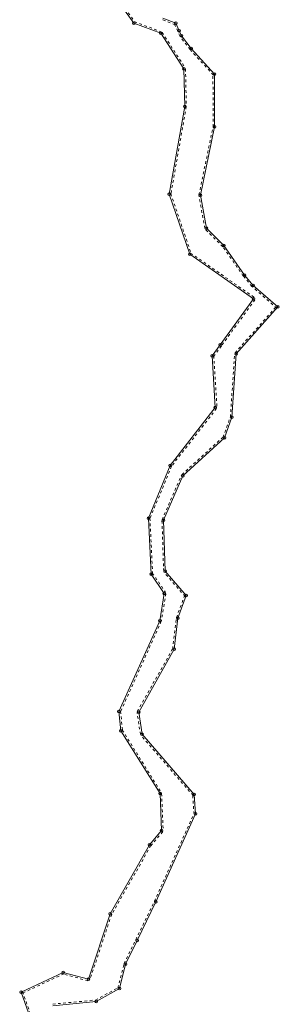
# Model space of a CAD drawing. Header units: metres. Extents: x 8374691 to 8380066, y 5527632 to 5531540.
# Tile 150 of 171: x 8378433 to 8378482, y 5527848 to 5528033. Entities that reach past the tile are written whole.
import ezdxf

# ---------------------------------------------------------------- set-up
doc = ezdxf.new("R2010")
doc.units = ezdxf.units.M
doc.header["$MEASUREMENT"] = 0
doc.linetypes.add('0.5_0.5', pattern=[1, 0.5, -0.5])
doc.linetypes.add('219-500', pattern=[0])
doc.layers.get('0').update_dxf_attribs({"color": 2, "linetype": 'CONTINUOUS', "lineweight": 5})
for name, color, linetype in [('202-punkt graniczny', 7, 'CONTINUOUS'), ('218-Granica użytku po granicy działki', 7, 'CONTINUOUS'), ('219-działka ewidencyjna', 7, 'CONTINUOUS')]:
    doc.layers.add(name, color=color, linetype=linetype)

# ---------------------------------------------------------------- blocks, each defined once
blk = doc.blocks.new('202')
at = {"color": 0, "linetype": 'Continuous', "lineweight": 0}
blk.add_circle((0, 0), 0.25, dxfattribs=at)

msp = doc.modelspace()

# ---------------------------------------------------------------- linework, layer by layer
at = {"layer": '218-Granica użytku po granicy działki', "color": 3, "linetype": '0.5_0.5', "lineweight": 18}
for p, q in [((8378448.1742, 5528041.4243), (8378454.6842, 5528032.2943)), ((8378454.545, 5528032.4011), (8378454.545, 5528032.4011)), ((8378454.545, 5528032.4011), (8378454.545, 5528032.4011)), ((8378454.545, 5528032.4011), (8378459.605, 5528030.5111)), ((8378454.6842, 5528032.2943), (8378454.6842, 5528032.2943)), ((8378454.6842, 5528032.2943), (8378454.6842, 5528032.2943)), ((8378462.2344, 5528031.8492), (8378459.7844, 5528032.7692)), ((8378459.7844, 5528032.7692), (8378459.7844, 5528032.7692)), ((8378459.7844, 5528032.7692), (8378459.7844, 5528032.7692)), ((8378459.605, 5528030.5111), (8378459.605, 5528030.5111)), ((8378459.605, 5528030.5111), (8378459.605, 5528030.5111)), ((8378459.7511, 5528030.3941), (8378459.7511, 5528030.3941)), ((8378459.7511, 5528030.3941), (8378459.7511, 5528030.3941)), ((8378459.7511, 5528030.3941), (8378464.1111, 5528023.7241)), ((8378462.7067, 5528030.5961), (8378462.0667, 5528032.0061)), ((8378462.0667, 5528032.0061), (8378462.0667, 5528032.0061)), ((8378462.0667, 5528032.0061), (8378462.0667, 5528032.0061)), ((8378462.2344, 5528031.8492), (8378462.2344, 5528031.8492)), ((8378462.2344, 5528031.8492), (8378462.2344, 5528031.8492)), ((8378463.1261, 5528029.6576), (8378462.7061, 5528030.5976)), ((8378462.7061, 5528030.5976), (8378462.7061, 5528030.5976)), ((8378462.7061, 5528030.5976), (8378462.7061, 5528030.5976)), ((8378462.7067, 5528030.5961), (8378462.7067, 5528030.5961)), ((8378462.7067, 5528030.5961), (8378462.7067, 5528030.5961)), ((8378463.1261, 5528029.6576), (8378463.1261, 5528029.6576)), ((8378463.1261, 5528029.6576), (8378463.1261, 5528029.6576)), ((8378465.0015, 5528027.1879), (8378463.1615, 5528029.5979)), ((8378463.1615, 5528029.5979), (8378463.1615, 5528029.5979)), ((8378463.1615, 5528029.5979), (8378463.1615, 5528029.5979)), ((8378465.0015, 5528027.1879), (8378465.0015, 5528027.1879)), ((8378465.0015, 5528027.1879), (8378465.0015, 5528027.1879)), ((8378469.3986, 5528022.3775), (8378465.0186, 5528027.1675)), ((8378465.0186, 5528027.1675), (8378465.0186, 5528027.1675)), ((8378465.0186, 5528027.1675), (8378465.0186, 5528027.1675)), ((8378464.1111, 5528023.7241), (8378464.1111, 5528023.7241)), ((8378464.1111, 5528023.7241), (8378464.1111, 5528023.7241)), ((8378464.16, 5528023.566), (8378464.16, 5528023.566)), ((8378464.16, 5528023.566), (8378464.16, 5528023.566)), ((8378464.16, 5528023.566), (8378464.3, 5528016.506)), ((8378469.33, 5528012.6597), (8378469.32, 5528022.5797)), ((8378469.32, 5528022.5797), (8378469.32, 5528022.5797)), ((8378469.32, 5528022.5797), (8378469.32, 5528022.5797)), ((8378469.3986, 5528022.3775), (8378469.3986, 5528022.3775)), ((8378469.3986, 5528022.3775), (8378469.3986, 5528022.3775)), ((8378464.2955, 5528016.4481), (8378461.3955, 5527999.9581)), ((8378464.2955, 5528016.4481), (8378464.2955, 5528016.4481)), ((8378464.2955, 5528016.4481), (8378464.2955, 5528016.4481)), ((8378464.3, 5528016.506), (8378464.3, 5528016.506)), ((8378464.3, 5528016.506), (8378464.3, 5528016.506)), ((8378466.6763, 5527999.8609), (8378469.3363, 5528012.7209)), ((8378469.33, 5528012.6597), (8378469.33, 5528012.6597)), ((8378469.33, 5528012.6597), (8378469.33, 5528012.6597)), ((8378469.3363, 5528012.7209), (8378469.3363, 5528012.7209)), ((8378469.3363, 5528012.7209), (8378469.3363, 5528012.7209)), ((8378461.3841, 5528000.1069), (8378461.3841, 5528000.1069)), ((8378461.3841, 5528000.1069), (8378461.3841, 5528000.1069)), ((8378461.3841, 5528000.1069), (8378465.2341, 5527988.8069)), ((8378461.3955, 5527999.9581), (8378461.3955, 5527999.9581)), ((8378461.3955, 5527999.9581), (8378461.3955, 5527999.9581)), ((8378467.7848, 5527993.5769), (8378466.6748, 5527999.7469)), ((8378466.6748, 5527999.7469), (8378466.6748, 5527999.7469)), ((8378466.6748, 5527999.7469), (8378466.6748, 5527999.7469)), ((8378466.6763, 5527999.8609), (8378466.6763, 5527999.8609)), ((8378466.6763, 5527999.8609), (8378466.6763, 5527999.8609)), ((8378467.7848, 5527993.5769), (8378467.7848, 5527993.5769)), ((8378467.7848, 5527993.5769), (8378467.7848, 5527993.5769)), ((8378471.1788, 5527990.137), (8378467.8688, 5527993.417)), ((8378467.8688, 5527993.417), (8378467.8688, 5527993.417)), ((8378467.8688, 5527993.417), (8378467.8688, 5527993.417)), ((8378475.024, 5527984.6184), (8378471.144, 5527990.1784)), ((8378471.144, 5527990.1784), (8378471.144, 5527990.1784)), ((8378471.144, 5527990.1784), (8378471.144, 5527990.1784)), ((8378471.1788, 5527990.137), (8378471.1788, 5527990.137)), ((8378471.1788, 5527990.137), (8378471.1788, 5527990.137)), ((8378465.1216, 5527988.956), (8378465.1216, 5527988.956)), ((8378465.1216, 5527988.956), (8378465.1216, 5527988.956)), ((8378465.1216, 5527988.956), (8378477.1316, 5527980.586)), ((8378465.2341, 5527988.8069), (8378465.2341, 5527988.8069)), ((8378465.2341, 5527988.8069), (8378465.2341, 5527988.8069)), ((8378475.024, 5527984.6184), (8378475.024, 5527984.6184)), ((8378475.024, 5527984.6184), (8378475.024, 5527984.6184)), ((8378476.6505, 5527982.6865), (8378475.0405, 5527984.5965)), ((8378475.0405, 5527984.5965), (8378475.0405, 5527984.5965)), ((8378475.0405, 5527984.5965), (8378475.0405, 5527984.5965)), ((8378476.6505, 5527982.6865), (8378476.6505, 5527982.6865)), ((8378476.6505, 5527982.6865), (8378476.6505, 5527982.6865)), ((8378481.3429, 5527978.5938), (8378476.6829, 5527982.6538)), ((8378476.6829, 5527982.6538), (8378476.6829, 5527982.6538)), ((8378476.6829, 5527982.6538), (8378476.6829, 5527982.6538)), ((8378477.1316, 5527980.586), (8378477.1316, 5527980.586)), ((8378477.1316, 5527980.586), (8378477.1316, 5527980.586)), ((8378477.2024, 5527980.1633), (8378470.9024, 5527971.5133)), ((8378473.4659, 5527970.1892), (8378481.3159, 5527979.0192)), ((8378477.2024, 5527980.1633), (8378477.2024, 5527980.1633)), ((8378477.2024, 5527980.1633), (8378477.2024, 5527980.1633)), ((8378481.3159, 5527979.0192), (8378481.3159, 5527979.0192)), ((8378481.3159, 5527979.0192), (8378481.3159, 5527979.0192)), ((8378481.3429, 5527978.5938), (8378481.3429, 5527978.5938)), ((8378481.3429, 5527978.5938), (8378481.3429, 5527978.5938)), ((8378470.9027, 5527971.5139), (8378469.4227, 5527969.4739)), ((8378470.9024, 5527971.5133), (8378470.9024, 5527971.5133)), ((8378470.9024, 5527971.5133), (8378470.9024, 5527971.5133)), ((8378470.9027, 5527971.5139), (8378470.9027, 5527971.5139)), ((8378470.9027, 5527971.5139), (8378470.9027, 5527971.5139)), ((8378469.4227, 5527969.4739), (8378469.4227, 5527969.4739)), ((8378469.4227, 5527969.4739), (8378469.4227, 5527969.4739)), ((8378469.4794, 5527969.668), (8378469.4794, 5527969.668)), ((8378469.4794, 5527969.668), (8378469.4794, 5527969.668)), ((8378469.4794, 5527969.668), (8378470.0594, 5527959.948)), ((8378472.5906, 5527958.1301), (8378473.3906, 5527970.0101)), ((8378473.3906, 5527970.0101), (8378473.3906, 5527970.0101)), ((8378473.3906, 5527970.0101), (8378473.3906, 5527970.0101)), ((8378473.4659, 5527970.1892), (8378473.4659, 5527970.1892)), ((8378473.4659, 5527970.1892), (8378473.4659, 5527970.1892)), ((8378470.0594, 5527959.948), (8378470.0594, 5527959.948)), ((8378470.0594, 5527959.948), (8378470.0594, 5527959.948)), ((8378469.9964, 5527959.7455), (8378461.4764, 5527948.8355)), ((8378469.9964, 5527959.7455), (8378469.9964, 5527959.7455)), ((8378469.9964, 5527959.7455), (8378469.9964, 5527959.7455)), ((8378471.198, 5527954.3223), (8378472.608, 5527958.2123)), ((8378472.5906, 5527958.1301), (8378472.5906, 5527958.1301)), ((8378472.5906, 5527958.1301), (8378472.5906, 5527958.1301)), ((8378472.608, 5527958.2123), (8378472.608, 5527958.2123)), ((8378472.608, 5527958.2123), (8378472.608, 5527958.2123)), ((8378463.4578, 5527947.3117), (8378471.2778, 5527954.4417)), ((8378471.2778, 5527954.4417), (8378471.2778, 5527954.4417)), ((8378471.2778, 5527954.4417), (8378471.2778, 5527954.4417)), ((8378471.198, 5527954.3223), (8378471.198, 5527954.3223)), ((8378471.198, 5527954.3223), (8378471.198, 5527954.3223)), ((8378461.5175, 5527948.906), (8378457.4475, 5527939.006)), ((8378461.4764, 5527948.8355), (8378461.4764, 5527948.8355)), ((8378461.4764, 5527948.8355), (8378461.4764, 5527948.8355)), ((8378461.5175, 5527948.906), (8378461.5175, 5527948.906)), ((8378461.5175, 5527948.906), (8378461.5175, 5527948.906)), ((8378459.7549, 5527938.8597), (8378463.3849, 5527947.2097)), ((8378463.3849, 5527947.2097), (8378463.3849, 5527947.2097)), ((8378463.3849, 5527947.2097), (8378463.3849, 5527947.2097)), ((8378463.4578, 5527947.3117), (8378463.4578, 5527947.3117)), ((8378463.4578, 5527947.3117), (8378463.4578, 5527947.3117)), ((8378457.4475, 5527939.006), (8378457.4475, 5527939.006)), ((8378457.4475, 5527939.006), (8378457.4475, 5527939.006)), ((8378457.4697, 5527939.1344), (8378457.4697, 5527939.1344)), ((8378457.4697, 5527939.1344), (8378457.4697, 5527939.1344)), ((8378457.4697, 5527939.1344), (8378457.9697, 5527928.6644)), ((8378460.0503, 5527929.1601), (8378459.7303, 5527938.7301)), ((8378459.7303, 5527938.7301), (8378459.7303, 5527938.7301)), ((8378459.7303, 5527938.7301), (8378459.7303, 5527938.7301)), ((8378459.7549, 5527938.8597), (8378459.7549, 5527938.8597)), ((8378459.7549, 5527938.8597), (8378459.7549, 5527938.8597)), ((8378457.9172, 5527928.8198), (8378457.9172, 5527928.8198)), ((8378457.9172, 5527928.8198), (8378457.9172, 5527928.8198)), ((8378457.9172, 5527928.8198), (8378460.4172, 5527925.1798)), ((8378457.9697, 5527928.6644), (8378457.9697, 5527928.6644)), ((8378457.9697, 5527928.6644), (8378457.9697, 5527928.6644)), ((8378460.0503, 5527929.1601), (8378460.0503, 5527929.1601)), ((8378460.0503, 5527929.1601), (8378460.0503, 5527929.1601)), ((8378464.0729, 5527924.4038), (8378460.1229, 5527928.9738)), ((8378460.1229, 5527928.9738), (8378460.1229, 5527928.9738)), ((8378460.1229, 5527928.9738), (8378460.1229, 5527928.9738)), ((8378460.4658, 5527924.9608), (8378459.6158, 5527919.8408)), ((8378460.4172, 5527925.1798), (8378460.4172, 5527925.1798)), ((8378460.4172, 5527925.1798), (8378460.4172, 5527925.1798)), ((8378460.4658, 5527924.9608), (8378460.4658, 5527924.9608)), ((8378460.4658, 5527924.9608), (8378460.4658, 5527924.9608)), ((8378462.4586, 5527920.4738), (8378464.0186, 5527924.7038)), ((8378464.0186, 5527924.7038), (8378464.0186, 5527924.7038)), ((8378464.0186, 5527924.7038), (8378464.0186, 5527924.7038)), ((8378464.0729, 5527924.4038), (8378464.0729, 5527924.4038)), ((8378464.0729, 5527924.4038), (8378464.0729, 5527924.4038)), ((8378459.5936, 5527919.767), (8378451.9136, 5527902.707)), ((8378459.5936, 5527919.767), (8378459.5936, 5527919.767)), ((8378459.5936, 5527919.767), (8378459.5936, 5527919.767)), ((8378459.6158, 5527919.8408), (8378459.6158, 5527919.8408)), ((8378459.6158, 5527919.8408), (8378459.6158, 5527919.8408)), ((8378461.7421, 5527914.5657), (8378462.4421, 5527920.4057)), ((8378462.4421, 5527920.4057), (8378462.4421, 5527920.4057)), ((8378462.4421, 5527920.4057), (8378462.4421, 5527920.4057)), ((8378462.4586, 5527920.4738), (8378462.4586, 5527920.4738)), ((8378462.4586, 5527920.4738), (8378462.4586, 5527920.4738)), ((8378455.0887, 5527902.8376), (8378461.7787, 5527914.6776)), ((8378461.7421, 5527914.5657), (8378461.7421, 5527914.5657)), ((8378461.7421, 5527914.5657), (8378461.7421, 5527914.5657)), ((8378461.7787, 5527914.6776), (8378461.7787, 5527914.6776)), ((8378461.7787, 5527914.6776), (8378461.7787, 5527914.6776)), ((8378451.9136, 5527902.707), (8378451.9136, 5527902.707)), ((8378451.9136, 5527902.707), (8378451.9136, 5527902.707)), ((8378451.9385, 5527902.8603), (8378451.9385, 5527902.8603)), ((8378451.9385, 5527902.8603), (8378451.9385, 5527902.8603)), ((8378451.9385, 5527902.8603), (8378452.3085, 5527899.2203)), ((8378455.6833, 5527898.495), (8378455.0533, 5527902.645)), ((8378455.0533, 5527902.645), (8378455.0533, 5527902.645)), ((8378455.0533, 5527902.645), (8378455.0533, 5527902.645)), ((8378455.0887, 5527902.8376), (8378455.0887, 5527902.8376)), ((8378455.0887, 5527902.8376), (8378455.0887, 5527902.8376)), ((8378452.2644, 5527899.3487), (8378452.2644, 5527899.3487)), ((8378452.2644, 5527899.3487), (8378452.2644, 5527899.3487)), ((8378452.2644, 5527899.3487), (8378459.6144, 5527887.5687)), ((8378452.3085, 5527899.2203), (8378452.3085, 5527899.2203)), ((8378452.3085, 5527899.2203), (8378452.3085, 5527899.2203)), ((8378455.6833, 5527898.495), (8378455.6833, 5527898.495)), ((8378455.6833, 5527898.495), (8378455.6833, 5527898.495)), ((8378465.5838, 5527887.0629), (8378455.7538, 5527898.3429)), ((8378455.7538, 5527898.3429), (8378455.7538, 5527898.3429)), ((8378455.7538, 5527898.3429), (8378455.7538, 5527898.3429)), ((8378459.6144, 5527887.5687), (8378459.6144, 5527887.5687)), ((8378459.6144, 5527887.5687), (8378459.6144, 5527887.5687)), ((8378459.6597, 5527887.4226), (8378459.6597, 5527887.4226)), ((8378459.6597, 5527887.4226), (8378459.6597, 5527887.4226)), ((8378459.6597, 5527887.4226), (8378459.9497, 5527880.4626)), ((8378465.7506, 5527883.5705), (8378465.5106, 5527887.2405)), ((8378465.5106, 5527887.2405), (8378465.5106, 5527887.2405)), ((8378465.5106, 5527887.2405), (8378465.5106, 5527887.2405)), ((8378465.5838, 5527887.0629), (8378465.5838, 5527887.0629)), ((8378465.5838, 5527887.0629), (8378465.5838, 5527887.0629)), ((8378458.3067, 5527867.1736), (8378465.7767, 5527883.7136)), ((8378465.7506, 5527883.5705), (8378465.7506, 5527883.5705)), ((8378465.7506, 5527883.5705), (8378465.7506, 5527883.5705)), ((8378465.7767, 5527883.7136), (8378465.7767, 5527883.7136)), ((8378465.7767, 5527883.7136), (8378465.7767, 5527883.7136)), ((8378459.9497, 5527880.4626), (8378459.9497, 5527880.4626)), ((8378459.9497, 5527880.4626), (8378459.9497, 5527880.4626)), ((8378459.8786, 5527880.2559), (8378457.6186, 5527877.5959)), ((8378459.8786, 5527880.2559), (8378459.8786, 5527880.2559)), ((8378459.8786, 5527880.2559), (8378459.8786, 5527880.2559)), ((8378457.6507, 5527877.6415), (8378450.2507, 5527864.6615)), ((8378457.6186, 5527877.5959), (8378457.6186, 5527877.5959)), ((8378457.6186, 5527877.5959), (8378457.6186, 5527877.5959)), ((8378457.6507, 5527877.6415), (8378457.6507, 5527877.6415)), ((8378457.6507, 5527877.6415), (8378457.6507, 5527877.6415)), ((8378454.7903, 5527859.9614), (8378458.3103, 5527867.1814)), ((8378458.3067, 5527867.1736), (8378458.3067, 5527867.1736)), ((8378458.3067, 5527867.1736), (8378458.3067, 5527867.1736)), ((8378458.3103, 5527867.1814), (8378458.3103, 5527867.1814)), ((8378458.3103, 5527867.1814), (8378458.3103, 5527867.1814)), ((8378450.2747, 5527864.7149), (8378446.1747, 5527852.4349)), ((8378450.2507, 5527864.6615), (8378450.2507, 5527864.6615)), ((8378450.2507, 5527864.6615), (8378450.2507, 5527864.6615)), ((8378450.2747, 5527864.7149), (8378450.2747, 5527864.7149)), ((8378450.2747, 5527864.7149), (8378450.2747, 5527864.7149)), ((8378452.6006, 5527855.4817), (8378454.7906, 5527859.9617)), ((8378454.7903, 5527859.9614), (8378454.7903, 5527859.9614)), ((8378454.7903, 5527859.9614), (8378454.7903, 5527859.9614)), ((8378454.7906, 5527859.9617), (8378454.7906, 5527859.9617)), ((8378454.7906, 5527859.9617), (8378454.7906, 5527859.9617)), ((8378451.4487, 5527850.8623), (8378452.5787, 5527855.4223)), ((8378452.5787, 5527855.4223), (8378452.5787, 5527855.4223)), ((8378452.5787, 5527855.4223), (8378452.5787, 5527855.4223)), ((8378452.6006, 5527855.4817), (8378452.6006, 5527855.4817)), ((8378452.6006, 5527855.4817), (8378452.6006, 5527855.4817)), ((8378441.2775, 5527853.5585), (8378433.3575, 5527849.8385)), ((8378445.8108, 5527852.2408), (8378441.0708, 5527853.5408)), ((8378441.0708, 5527853.5408), (8378441.0708, 5527853.5408)), ((8378441.0708, 5527853.5408), (8378441.0708, 5527853.5408)), ((8378441.2775, 5527853.5585), (8378441.2775, 5527853.5585)), ((8378441.2775, 5527853.5585), (8378441.2775, 5527853.5585)), ((8378445.8108, 5527852.2408), (8378445.8108, 5527852.2408)), ((8378445.8108, 5527852.2408), (8378445.8108, 5527852.2408)), ((8378446.1747, 5527852.4349), (8378446.1747, 5527852.4349)), ((8378446.1747, 5527852.4349), (8378446.1747, 5527852.4349)), ((8378447.233, 5527848.6016), (8378451.593, 5527851.0516)), ((8378451.4487, 5527850.8623), (8378451.4487, 5527850.8623)), ((8378451.4487, 5527850.8623), (8378451.4487, 5527850.8623)), ((8378451.593, 5527851.0516), (8378451.593, 5527851.0516)), ((8378451.593, 5527851.0516), (8378451.593, 5527851.0516)), ((8378433.3575, 5527849.8385), (8378433.3575, 5527849.8385)), ((8378433.3575, 5527849.8385), (8378433.3575, 5527849.8385)), ((8378433.5126, 5527850.2108), (8378433.5126, 5527850.2108)), ((8378433.5126, 5527850.2108), (8378433.5126, 5527850.2108)), ((8378433.5126, 5527850.2108), (8378435.5926, 5527844.3708)), ((8378439.1912, 5527847.8485), (8378447.3512, 5527848.6385)), ((8378439.1912, 5527847.8485), (8378439.1912, 5527847.8485)), ((8378439.1912, 5527847.8485), (8378439.1912, 5527847.8485)), ((8378447.233, 5527848.6016), (8378447.233, 5527848.6016)), ((8378447.233, 5527848.6016), (8378447.233, 5527848.6016)), ((8378447.3512, 5527848.6385), (8378447.3512, 5527848.6385)), ((8378447.3512, 5527848.6385), (8378447.3512, 5527848.6385))]:
    msp.add_line(p, q, dxfattribs=at)
at = {"layer": '219-działka ewidencyjna', "color": 7, "linetype": '219-500', "lineweight": 18, "flags": 128}
for points in [[(8378454.44, 5528032.12), (8378447.93, 5528041.25)], [(8378459.5, 5528030.23), (8378454.44, 5528032.12)], [(8378462.34, 5528032.13), (8378459.89, 5528033.05)], [(8378462.98, 5528030.72), (8378462.34, 5528032.13)], [(8378463.86, 5528023.56), (8378459.5, 5528030.23)], [(8378463.4, 5528029.78), (8378462.98, 5528030.72)], [(8378465.24, 5528027.37), (8378463.4, 5528029.78)], [(8378469.62, 5528022.58), (8378465.24, 5528027.37)], [(8378464, 5528016.5), (8378463.86, 5528023.56)], [(8378469.63, 5528012.66), (8378469.62, 5528022.58)], [(8378464, 5528016.5), (8378461.1, 5528000.01)], [(8378469.63, 5528012.66), (8378466.97, 5527999.8)], [(8378464.95, 5527988.71), (8378461.1, 5528000.01)], [(8378468.08, 5527993.63), (8378466.97, 5527999.8)], [(8378471.39, 5527990.35), (8378468.08, 5527993.63)], [(8378475.27, 5527984.79), (8378471.39, 5527990.35)], [(8378476.96, 5527980.34), (8378464.95, 5527988.71)], [(8378476.88, 5527982.88), (8378475.27, 5527984.79)], [(8378481.54, 5527978.82), (8378476.88, 5527982.88)], [(8378476.96, 5527980.34), (8378470.66, 5527971.69)], [(8378481.54, 5527978.82), (8378473.69, 5527969.99)], [(8378470.66, 5527971.69), (8378469.18, 5527969.65)], [(8378469.76, 5527959.93), (8378469.18, 5527969.65)], [(8378473.69, 5527969.99), (8378472.89, 5527958.11)], [(8378469.76, 5527959.93), (8378461.24, 5527949.02)], [(8378472.89, 5527958.11), (8378471.48, 5527954.22)], [(8378471.48, 5527954.22), (8378463.66, 5527947.09)], [(8378461.24, 5527949.02), (8378457.17, 5527939.12)], [(8378463.66, 5527947.09), (8378460.03, 5527938.74)], [(8378457.67, 5527928.65), (8378457.17, 5527939.12)], [(8378460.35, 5527929.17), (8378460.03, 5527938.74)], [(8378460.17, 5527925.01), (8378457.67, 5527928.65)], [(8378464.3, 5527924.6), (8378460.35, 5527929.17)], [(8378460.17, 5527925.01), (8378459.32, 5527919.89)], [(8378464.3, 5527924.6), (8378462.74, 5527920.37)], [(8378459.32, 5527919.89), (8378451.64, 5527902.83)], [(8378462.74, 5527920.37), (8378462.04, 5527914.53)], [(8378462.04, 5527914.53), (8378455.35, 5527902.69)], [(8378452.01, 5527899.19), (8378451.64, 5527902.83)], [(8378455.98, 5527898.54), (8378455.35, 5527902.69)], [(8378459.36, 5527887.41), (8378452.01, 5527899.19)], [(8378465.81, 5527887.26), (8378455.98, 5527898.54)], [(8378459.65, 5527880.45), (8378459.36, 5527887.41)], [(8378466.05, 5527883.59), (8378465.81, 5527887.26)], [(8378466.05, 5527883.59), (8378458.58, 5527867.05)], [(8378459.65, 5527880.45), (8378457.39, 5527877.79)], [(8378457.39, 5527877.79), (8378449.99, 5527864.81)], [(8378458.58, 5527867.05), (8378455.06, 5527859.83)], [(8378449.99, 5527864.81), (8378445.89, 5527852.53)], [(8378455.06, 5527859.83), (8378452.87, 5527855.35)], [(8378452.87, 5527855.35), (8378451.74, 5527850.79)], [(8378441.15, 5527853.83), (8378433.23, 5527850.11)], [(8378445.89, 5527852.53), (8378441.15, 5527853.83)], [(8378435.31, 5527844.27), (8378433.23, 5527850.11)], [(8378451.74, 5527850.79), (8378447.38, 5527848.34)], [(8378447.38, 5527848.34), (8378439.22, 5527847.55)]]:
    msp.add_lwpolyline(points, dxfattribs=at)

# ---------------------------------------------------------------- block references
at = {"layer": '202-punkt graniczny', "color": 7, "linetype": 'Continuous', "lineweight": 18}
for p in [(8378454.44, 5528032.12), (8378462.34, 5528032.13), (8378459.5, 5528030.23), (8378462.98, 5528030.72), (8378463.4, 5528029.78), (8378465.24, 5528027.37), (8378463.86, 5528023.56), (8378469.62, 5528022.58), (8378464, 5528016.5), (8378469.63, 5528012.66), (8378461.1, 5528000.01), (8378466.97, 5527999.8), (8378468.08, 5527993.63), (8378471.39, 5527990.35), (8378464.95, 5527988.71), (8378475.27, 5527984.79), (8378476.88, 5527982.88), (8378476.96, 5527980.34), (8378481.54, 5527978.82), (8378470.66, 5527971.69), (8378469.18, 5527969.65), (8378473.69, 5527969.99), (8378469.76, 5527959.93), (8378472.89, 5527958.11), (8378471.48, 5527954.22), (8378461.24, 5527949.02), (8378463.66, 5527947.09), (8378457.17, 5527939.12), (8378460.03, 5527938.74), (8378457.67, 5527928.65), (8378460.35, 5527929.17), (8378460.17, 5527925.01), (8378464.3, 5527924.6), (8378459.32, 5527919.89), (8378462.74, 5527920.37), (8378462.04, 5527914.53), (8378451.64, 5527902.83), (8378455.35, 5527902.69), (8378452.01, 5527899.19), (8378455.98, 5527898.54), (8378459.36, 5527887.41), (8378465.81, 5527887.26), (8378466.05, 5527883.59), (8378459.65, 5527880.45), (8378457.39, 5527877.79), (8378458.58, 5527867.05), (8378449.99, 5527864.81), (8378455.06, 5527859.83), (8378452.87, 5527855.35), (8378441.15, 5527853.83), (8378445.89, 5527852.53), (8378451.74, 5527850.79), (8378433.23, 5527850.11), (8378447.38, 5527848.34)]:
    msp.add_blockref('202', p, dxfattribs=at)

doc.saveas('drawing.dxf')
